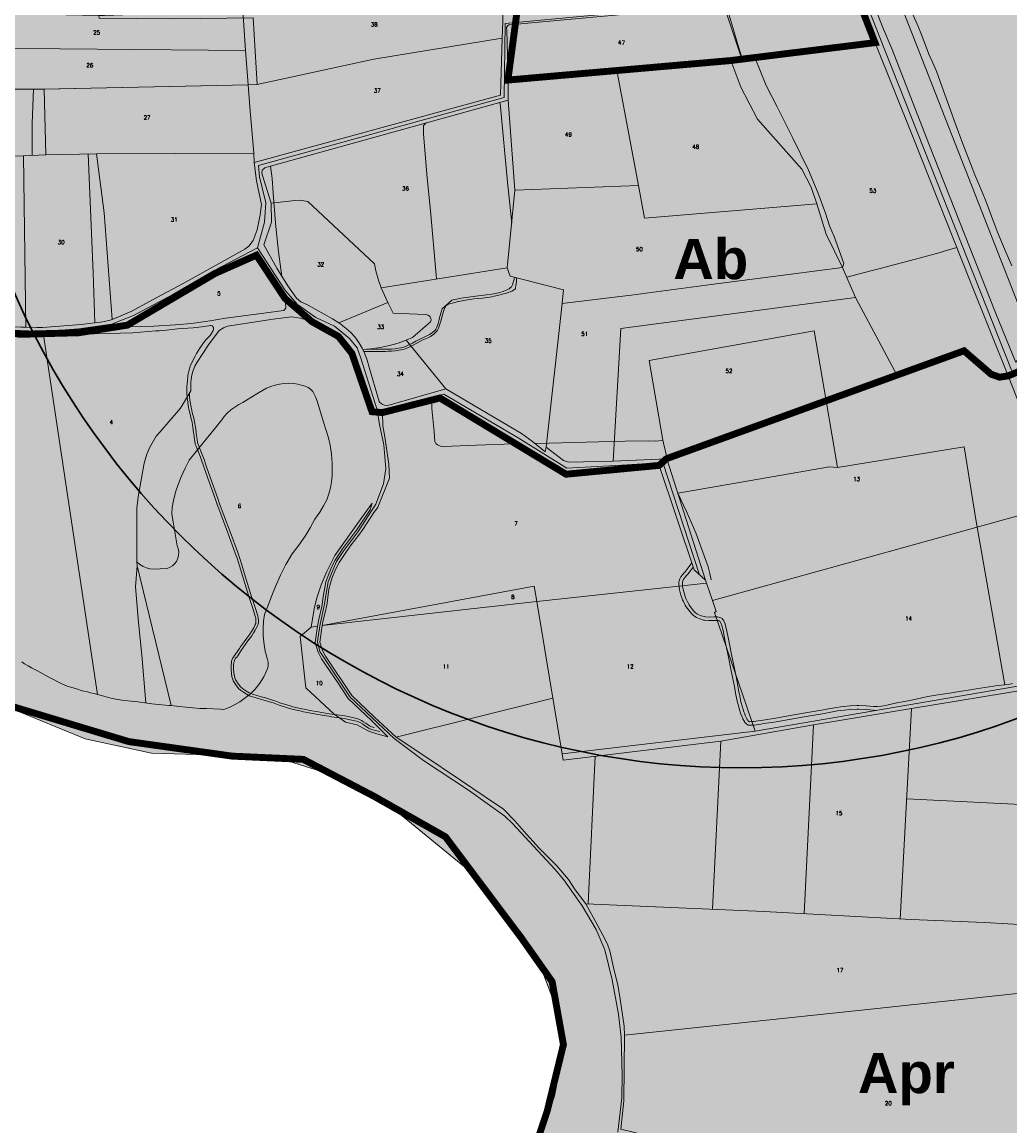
# Model space of a CAD drawing. Header units: metres. Extents: x 578835 to 593571, y 248557 to 255108.
# Tile 174 of 251: x 589282 to 590141, y 251004 to 251964. Entities that reach past the tile are written whole.
import ezdxf

# ---------------------------------------------------------------- set-up
doc = ezdxf.new("R2010")
doc.units = ezdxf.units.M
doc.linetypes.add('CACHEX2', pattern=[0.75, 0.5, -0.25])
doc.linetypes.add('SOLID_LINE', pattern=[0])
for name, color, linetype, lineweight in [('Cad-HYDROGRAPHI_COURS_D_EAU28', 5, 'SOLID_LINE', 0), ('Cad-PARCELLAIRE_PARCELLE1', 250, 'SOLID_LINE', 0), ('Cad-RESEAU_ROUT_AXE_DE_VOIE26', 255, 'SOLID_LINE', 0), ('Cad-RESEAU_ROUT_LIMITE_DE_VOIE_P23', 8, 'SOLID_LINE', 0), ('Cad-TOPONYMIE_NUMERO_DE_PARCELL182', 250, 'SOLID_LINE', 0), ('Cercle SEVESO URG', 1, 'Continuous', 30), ('PLU', 7, 'CACHEX2', 5), ('PPRI global - contour', 152, 'Continuous', 5), ('PPRI global - hachures', 152, 'Continuous', 5)]:
    doc.layers.add(name, color=color, linetype=linetype, lineweight=lineweight)
doc.layers.add('PLU nom', color=7, linetype='Continuous')
doc.styles.get("Standard").update_dxf_attribs({"font": 'arialbd_0.ttf', "height": 50})
doc.styles.add('TEXTSTYLE_45_11', font='txt.shx', dxfattribs={"oblique": 50})

msp = doc.modelspace()

# ---------------------------------------------------------------- hatches: boundary and pattern name
at = {"layer": 'Cercle SEVESO URG', "ltscale": 0.4}
h = msp.add_hatch(dxfattribs=at)
h.set_pattern_fill('DOTS', color=256, scale=5, style=0)
h.set_pattern_definition([(0, (58.887, -148.445), (3.96875, 7.9375), [0, -7.9375])])
edge = h.paths.add_edge_path()
edge.add_arc((589909.36, 252003.97), 691.05, 0, 360)
at = {"layer": 'PPRI global - hachures', "ltscale": 0.4}
h = msp.add_hatch(dxfattribs=at)
h.set_pattern_fill('ANSI36', color=256, scale=2, style=0)
h.paths.add_polyline_path([(589174.92, 254806.04), (589151.01, 254796.68), (588963.18, 254723.33), (588954.5, 254719.75), (588943.42, 254715.68), (588908.54, 254703.25), (588747.74, 254637.29), (588589.66, 254573.48), (588279.63, 254448.49), (589122.45, 251541.96), (589138.66, 251512.95), (589171.32, 251455), (589193.62, 251424.56), (589233.89, 251390.96), (589273.82, 251366.94), (589337.27, 251340.81), (589394.7, 251328.34), (589463.56, 251326.55), (589513.84, 251321.48), (589542.52, 251312.46), (589608.22, 251277.83), (589667.09, 251229.26), (589707.89, 251182.7), (589731.75, 251146.14), (589747.74, 251104.12), (589752.8, 251068.75), (589745.22, 251030.56), (589732.88, 250993.37), (589727.87, 250967.86), (589723.13, 250940.18), (589724.2, 250904.66), (589731.46, 250866.92), (589737.99, 250832), (589745.44, 250770.08), (589757.08, 250723.21), (589777.56, 250676.73), (589796.48, 250646.42), (589828.81, 250599.64), (589860.64, 250570.85), (589905.8, 250554.44), (589924.63, 250548.62), (589970.1, 250523.21), (590008.41, 250516.56), (590074.31, 250518.07), (590109.17, 250520.59), (590171.65, 250535.37), (590207.14, 250548.9), (590248.03, 250578.56), (590276.8, 250605.43), (590328.29, 250668.71), (590365.17, 250682.12), (590386.83, 250695.16), (590389.49, 250697.47)])
h = msp.add_hatch(dxfattribs=at)
h.set_pattern_fill('ANSI36', color=256, scale=2, style=0)
h.paths.add_polyline_path([(590715.48, 252661.55), (590674.88, 252827.13), (590651.85, 253015.75), (590611.25, 253128.7), (590566.14, 253332.28), (590550.78, 253375.05), (590509.09, 253485.81), (590446.56, 253660.17), (590381.71, 253843.97), (590366.81, 253890.83), (590136.32, 253884.05), (590145.76, 253877.26), (590161.12, 253856.43), (590166.6, 253838.88), (590189.64, 253827.91), (590220.36, 253837.78), (590246.69, 253831.2), (590268.63, 253807.08), (590275.21, 253774.18), (590245.59, 253719.35), (590208.29, 253693.03), (590170.99, 253688.64), (590130.4, 253698.51), (590113.94, 253706.19), (590099.68, 253731.41), (590099.68, 253751.15), (590119.43, 253769.79), (590131.5, 253788.44), (590131.5, 253810.37), (590122.72, 253834.49), (590096.39, 253854.23), (590061.28, 253854.23), (590030.57, 253849.85), (590005.33, 253861.91), (589983.66, 253879.57), (589453.41, 253863.98), (590027.98, 251920.34), (590783.75, 251684.82), (590783.72, 251685.19), (590768.38, 251803.29), (590760.71, 252002.68), (590771.45, 252133.06), (590753.03, 252301.77), (590740.76, 252449.02)])
h.paths.add_polyline_path([(590222.37, 253304.01), (590198.61, 253307.76), (590169.84, 253304.01), (590153.59, 253310.26), (590026.03, 253286.51), (590026.03, 253295.26), (590021.03, 253315.26), (590024.78, 253349.01), (590034.78, 253375.26), (590062.29, 253414.02), (590076.05, 253434.02), (590076.05, 253461.52), (590071.05, 253516.52), (590048.54, 253582.77), (590069.8, 253619.03), (590083.55, 253622.78), (590103.56, 253615.28), (590118.57, 253596.53), (590149.83, 253529.02), (590186.1, 253535.27), (590202.36, 253541.52), (590204.86, 253559.02), (590196.11, 253587.77), (590194.86, 253609.03), (590202.36, 253625.28), (590264.89, 253695.28), (590279.9, 253701.53), (590288.65, 253701.53), (590327.42, 253585.27), (590339.92, 253542.77), (590354.93, 253531.52), (590372.44, 253531.52), (590403.7, 253542.77), (590414.96, 253535.27), (590421.21, 253506.52), (590419.96, 253476.52), (590419.96, 253459.02), (590391.2, 253405.27), (590352.43, 253361.51), (590332.42, 253356.51), (590309.91, 253341.51), (590292.4, 253325.26), (590269.89, 253310.26), (590246.13, 253310.26)], flags=16)
h = msp.add_hatch(dxfattribs=at)
h.set_pattern_fill('ANSI36', color=256, scale=2, style=0)
h.paths.add_polyline_path([(590822.2, 251320.58), (590796.11, 251536.84), (590783.75, 251684.82), (590027.98, 251920.34), (590389.49, 250697.47), (590413.56, 250718.45), (590452.07, 250739.29), (590493.36, 250754.52), (590521.34, 250756.29), (590550.68, 250750.86), (590604.87, 250727.19), (590683.08, 250696.64), (590721.67, 250667.98), (590739.53, 250621.33), (590767.64, 250593.27), (590809.73, 250567.07), (590946.53, 250554.61), (590954.21, 250589.88), (590925.05, 250755.53), (590894.31, 250924.86), (590874.37, 251099.71)])

# ---------------------------------------------------------------- linework, layer by layer
at = {"layer": 'Cad-HYDROGRAPHI_COURS_D_EAU28'}
msp.add_lwpolyline([(589995.41, 252047.8), (590031.29, 251957.86), (590038.82, 251939.98), (590070.72, 251857.96), (590128.93, 251710.71), (590146.29, 251668.13), (590159.77, 251692.02), (590159.77, 251692.02), (590159.77, 251692.02), (590148.13, 251718.57), (590033.07, 252012.97)], dxfattribs=at)
at = {"layer": 'Cad-PARCELLAIRE_PARCELLE1'}
for points in [[(589892.44, 251978.57), (589880.63, 252020.72), (589878.52, 252030.13), (589878.17, 252036.22), (589921.64, 252042.79), (589932.36, 252044.7), (589942.86, 252046.37), (589951.96, 252047.92), (589957.69, 252049.3), (589962.11, 252050.67), (589966.57, 252052.5), (589972.03, 252055.3), (589980.18, 252060.23), (590008.66, 251983.71), (590023.97, 251945.98), (590017.33, 251945.42), (589998.54, 251942.5), (589962.75, 251938.69), (589908.04, 251931.51), (589892.44, 251978.57), (589892.44, 251978.57)], [(589699.79, 251949.93), (589588.23, 251931.6), (589486.71, 251909.54), (589478.81, 251909.32), (589476.47, 251939.11), (589474.27, 251973.82), (589705.14, 252010.69), (589703.33, 252001.85), (589701.86, 251992.91), (589700.56, 251980.98), (589700.2, 251964.68), (589699.79, 251949.93), (589699.79, 251949.93)], [(589476.47, 251939.11), (589218.47, 251941.42), (589223.96, 251952.59), (589226.86, 251958.19), (589232.73, 251967.93), (589234.6, 251971.99), (589349.15, 251969.61), (589354.09, 251969.7), (589474.27, 251973.82), (589476.47, 251939.11), (589476.47, 251939.11)], [(589704.77, 251913.46), (589703.66, 251956.83), (589703.49, 251957.94), (589703.56, 251959.06), (589703.97, 251960.09), (589704.71, 251961.05), (589705.5, 251961.45), (589706.31, 251961.63), (589892.44, 251978.57), (589908.04, 251931.51), (589898.41, 251930.36), (589799.73, 251920.46), (589704.77, 251913.46), (589704.77, 251913.46)], [(589699.79, 251949.93), (589698.29, 251900.31), (589484.17, 251841.89), (589483.82, 251849.99), (589482.67, 251863.6), (589480.75, 251886.41), (589478.81, 251909.32), (589486.71, 251909.54), (589588.23, 251931.6), (589699.79, 251949.93), (589699.79, 251949.93)], [(589973.38, 251806.04), (589981.38, 251779.63), (589995.45, 251750.6), (590006.89, 251724.59), (590042.95, 251656.85), (590101.33, 251678.16), (590124.82, 251657.86), (590132.21, 251655.25), (590139.7, 251656.32), (590106.6, 251738.81), (590056.43, 251865.12), (590023.97, 251945.98), (590017.33, 251945.42), (589998.54, 251942.5), (589962.75, 251938.69), (589908.04, 251931.51), (589898.41, 251930.36), (589907.27, 251907.36), (589921.58, 251879.47), (589960.12, 251836.13), (589968.3, 251820.33), (589973.38, 251806.04), (589973.38, 251806.04)], [(589476.47, 251939.11), (589218.47, 251941.42), (589215.16, 251933.79), (589212.06, 251927.51), (589209.97, 251919.08), (589208.53, 251909.71), (589208.64, 251905.48), (589301.06, 251905.47), (589478.81, 251909.32), (589476.47, 251939.11), (589476.47, 251939.11)], [(589799.73, 251920.46), (589818.27, 251821.92), (589823.56, 251793.5), (589973.38, 251806.04), (589968.3, 251820.33), (589960.12, 251836.13), (589921.58, 251879.47), (589907.27, 251907.36), (589898.41, 251930.36), (589799.73, 251920.46), (589799.73, 251920.46)], [(589799.73, 251920.46), (589704.77, 251913.46), (589705, 251896.08), (589710.79, 251817.65), (589818.27, 251821.92), (589799.73, 251920.46), (589799.73, 251920.46)], [(589301.47, 251905.51), (589478.81, 251909.32), (589480.75, 251886.41), (589482.67, 251863.6), (589483.82, 251849.99), (589347, 251849.48), (589302.9, 251848.44), (589301.47, 251905.51), (589301.47, 251905.51)], [(589283.43, 251847.58), (589197.27, 251844.77), (589200.76, 251863.12), (589202.6, 251873.53), (589204.72, 251885.53), (589208.64, 251905.48), (589301.47, 251905.51), (589302.9, 251848.44), (589283.43, 251847.58), (589283.43, 251847.58)], [(589703.95, 251750.29), (589594.43, 251733.02), (589592.07, 251739.62), (589589.82, 251747.68), (589588.74, 251753.72), (589530.65, 251808.02), (589523.88, 251809), (589519.78, 251808.76), (589498.86, 251806.56), (589490.91, 251831.41), (589490.89, 251833.53), (589491.38, 251835.58), (589493.23, 251837.07), (589494.99, 251837.78), (589705, 251896.08), (589710.79, 251817.65), (589703.95, 251750.29), (589703.95, 251750.29)], [(589283.43, 251847.58), (589285.46, 251698.59), (589295.21, 251698.3), (589299.97, 251698.48), (589333.72, 251701.1), (589352.48, 251703.47), (589358.89, 251704.68), (589360.64, 251705.38), (589353.72, 251798.22), (589347, 251849.48), (589302.9, 251848.44), (589283.43, 251847.58), (589283.43, 251847.58)], [(589484.17, 251841.89), (589486.18, 251825.89), (589490.39, 251805.28), (589489.16, 251796.49), (589486.81, 251783.25), (589483.15, 251773.91), (589479.42, 251769.25), (589476.11, 251766.51), (589422.39, 251736.79), (589399.43, 251724.49), (589377.69, 251712.5), (589360.64, 251705.38), (589353.72, 251798.22), (589347, 251849.48), (589483.82, 251849.99), (589484.17, 251841.89), (589484.17, 251841.89)], [(589285.46, 251698.59), (589281.32, 251698.69), (589271.06, 251699.16), (589257.58, 251702.59), (589242.56, 251706.57), (589229.61, 251712.61), (589212.59, 251722.87), (589203.93, 251726.83), (589192.06, 251730.73), (589188.35, 251730.53), (589186.93, 251744.57), (589187.16, 251762.43), (589188.12, 251787.15), (589188.89, 251799.47), (589195.55, 251835.82), (589197.27, 251844.77), (589283.43, 251847.58), (589285.46, 251698.59), (589285.46, 251698.59)], [(589751.75, 251719.21), (589756.39, 251719.94), (589811.97, 251726.63), (589881.36, 251735.84), (589950.85, 251744.83), (589995.45, 251750.6), (589981.38, 251779.63), (589973.38, 251806.04), (589823.56, 251793.5), (589818.27, 251821.92), (589710.79, 251817.65), (589703.95, 251750.29), (589706.54, 251743.04), (589752.89, 251731.23), (589751.75, 251719.21), (589751.75, 251719.21)], [(589557.77, 251702.5), (589552.2, 251706.04), (589530.32, 251718.02), (589524.73, 251720.78), (589520.92, 251724.03), (589513.26, 251734.53), (589503.73, 251749.89), (589492.43, 251770.34), (589499.27, 251789.98), (589498.86, 251806.56), (589519.78, 251808.76), (589523.88, 251809), (589530.65, 251808.02), (589588.74, 251753.72), (589589.82, 251747.68), (589592.07, 251739.62), (589594.43, 251733.02), (589600.22, 251720.24), (589557.77, 251702.5), (589557.77, 251702.5)], [(589364.74, 251698.81), (589396.84, 251699.52), (589415.62, 251700.76), (589429.69, 251701.96), (589445.91, 251704.1), (589459.24, 251706.45), (589485.73, 251710.13), (589509.8, 251713.17), (589511.68, 251715.22), (589511.06, 251723.53), (589509.69, 251725.09), (589501.06, 251739.52), (589486.19, 251761.23), (589450.27, 251745.38), (589434.18, 251735.78), (589406.42, 251717.93), (589374.01, 251700.37), (589364.74, 251698.81), (589364.74, 251698.81)], [(589703.95, 251750.29), (589706.54, 251743.04), (589752.89, 251731.23), (589751.75, 251719.21), (589737.82, 251594.29), (589737.16, 251590.34), (589725.93, 251599.31), (589716.35, 251606.31), (589650.83, 251645.14), (589616.35, 251687.38), (589621.74, 251689.84), (589637.33, 251703.42), (589637.95, 251704.92), (589637.81, 251706.59), (589637.22, 251707.65), (589636.33, 251708.46), (589635.3, 251709.05), (589634.1, 251709.51), (589632.84, 251709.84), (589604.89, 251710.82), (589600.22, 251720.24), (589594.43, 251733.02), (589703.95, 251750.29), (589703.95, 251750.29)], [(589751.75, 251719.21), (589756.39, 251719.94), (589811.97, 251726.63), (589881.36, 251735.84), (589950.85, 251744.83), (589995.45, 251750.6), (590006.89, 251724.59), (589802.81, 251697.43), (589796.06, 251582.15), (589757.29, 251581.34), (589753.04, 251582.87), (589737.82, 251594.29), (589751.75, 251719.21), (589751.75, 251719.21)], [(590006.89, 251724.59), (589802.81, 251697.43), (589796.06, 251582.15), (589842.78, 251584.42), (590042.95, 251656.85), (590006.89, 251724.59), (590006.89, 251724.59)], [(589300.96, 251691.65), (589347.81, 251379.56), (589353.54, 251378.04), (589359.38, 251376.41), (589365.18, 251375.01), (589371.11, 251374.17), (589377.08, 251373.67), (589383.07, 251373.06), (589389.07, 251372.34), (589395, 251371.39), (589400.92, 251370.66), (589406.91, 251370.05), (589409.89, 251369.86), (589411.96, 251369.81), (589382.34, 251491.17), (589382.13, 251494.72), (589382, 251503.07), (589382.17, 251541.09), (589383.37, 251551.22), (589388.5, 251580.42), (589390.64, 251588.3), (589393.13, 251593.96), (589398.8, 251603.92), (589402.21, 251607.55), (589419.99, 251628.44), (589429.04, 251643.26), (589428.95, 251645.26), (589429.11, 251651.29), (589429.76, 251657.25), (589431, 251661.04), (589432.59, 251664.74), (589434.52, 251668.25), (589444.47, 251683.25), (589453.63, 251695.83), (589457.29, 251698.26), (589460.8, 251699.67), (589500.52, 251705.81), (589516.45, 251707.6), (589524.37, 251706.48), (589534.44, 251703.43), (589516.05, 251718.15), (589511.06, 251723.53), (589511.68, 251715.22), (589509.8, 251713.17), (589485.73, 251710.13), (589459.24, 251706.45), (589445.91, 251704.1), (589429.69, 251701.96), (589415.62, 251700.76), (589396.84, 251699.52), (589364.74, 251698.81), (589354.44, 251696.94), (589331.86, 251693.81), (589300.96, 251691.65), (589300.96, 251691.65)], [(589578.52, 251679.39), (589578.02, 251680.46), (589575.22, 251685.25), (589571.67, 251690.18), (589568.13, 251694.01), (589564.21, 251697.58), (589558.38, 251702.11), (589557.77, 251702.5), (589600.22, 251720.24), (589604.89, 251710.82), (589632.84, 251709.84), (589634.1, 251709.51), (589635.3, 251709.05), (589636.33, 251708.46), (589637.22, 251707.65), (589637.81, 251706.59), (589637.95, 251704.92), (589637.33, 251703.42), (589621.74, 251689.84), (589616.35, 251687.38), (589609.15, 251684.77), (589601.81, 251682.7), (589593.63, 251681), (589585.4, 251679.86), (589578.52, 251679.39), (589578.52, 251679.39)], [(589650.83, 251645.14), (589600.37, 251630.52), (589597.44, 251631.05), (589596.44, 251631.19), (589595.74, 251631.57), (589594.18, 251632.56), (589593.22, 251633.14), (589592.88, 251634.23), (589583.63, 251664.77), (589582.18, 251670.12), (589580.33, 251675.42), (589578.52, 251679.39), (589585.4, 251679.86), (589593.63, 251681), (589601.81, 251682.7), (589609.15, 251684.77), (589616.35, 251687.38), (589650.83, 251645.14), (589650.83, 251645.14)], [(590183.68, 251544.66), (589882.53, 251461.25), (589877.38, 251476.31), (589876.58, 251478.92), (589842.78, 251584.42), (590042.95, 251656.85), (590101.33, 251678.16), (590124.82, 251657.86), (590132.21, 251655.25), (590139.7, 251656.32), (590183.68, 251544.66), (590183.68, 251544.66)], [(589382.13, 251494.72), (589382.34, 251491.17), (589411.96, 251369.81), (589418.85, 251369.16), (589424.84, 251368.55), (589430.83, 251367.95), (589436.81, 251367.34), (589442.76, 251367.28), (589448.8, 251367.01), (589454.77, 251366.62), (589457.75, 251366.43), (589462.47, 251368.27), (589467.05, 251370.55), (589471.54, 251373.17), (589476.28, 251376.46), (589480.84, 251380.08), (589485.03, 251384.22), (589488.97, 251389.35), (589492.38, 251394.77), (589495.19, 251400.57), (589496, 251402.76), (589496.38, 251405.02), (589496.34, 251407.48), (589495.74, 251409.77), (589493.71, 251417.17), (589492.4, 251424.86), (589491.89, 251430.95), (589491.79, 251437.08), (589492.18, 251443.13), (589492.99, 251449.11), (589496.63, 251457.78), (589499.52, 251465.6), (589502.58, 251473.33), (589506.95, 251483.06), (589511.75, 251492.5), (589517.26, 251501.66), (589522.87, 251509.38), (589528.56, 251517.1), (589532.73, 251524.37), (589536.97, 251531.75), (589541.23, 251538.01), (589544.41, 251543.3), (589547.25, 251548.78), (589549.04, 251553.84), (589550.33, 251559.07), (589551.3, 251564.28), (589551.84, 251569.56), (589552.04, 251574.93), (589552, 251580.29), (589551.33, 251588.25), (589550.18, 251596.07), (589548.63, 251602.62), (589546.69, 251609.04), (589544.76, 251615.34), (589540.09, 251630.66), (589538.94, 251634.47), (589537.55, 251638.25), (589536.36, 251640.6), (589535.01, 251642.95), (589533.2, 251644.92), (589531.02, 251646.29), (589528.54, 251647.3), (589526, 251648.1), (589522.12, 251649.11), (589518.19, 251649.78), (589514.13, 251649.99), (589510.2, 251649.77), (589506.2, 251649.32), (589502.31, 251648.44), (589498.55, 251647.12), (589494.89, 251645.58), (589491.33, 251643.72), (589487.87, 251641.76), (589481.05, 251637.61), (589474.15, 251633.35), (589470.77, 251631.4), (589467.33, 251629.21), (589463.82, 251626.79), (589460.6, 251623.96), (589458.11, 251621.19), (589455.89, 251618.21), (589450.16, 251610.82), (589439.69, 251598.12), (589427.61, 251583.05), (589423.99, 251576.06), (589420.73, 251568.76), (589418, 251562.07), (589415.61, 251555.17), (589413.82, 251548), (589412.92, 251542.12), (589412.44, 251536.06), (589413.88, 251527.82), (589417.05, 251508.81), (589418.01, 251506.21), (589418.49, 251503.46), (589418.4, 251500.67), (589417.65, 251497.82), (589416.47, 251495.16), (589414.91, 251493.14), (589413.08, 251491.41), (589410.97, 251490.01), (589408.58, 251489.03), (589396.19, 251488.32), (589393.35, 251488.75), (589390.56, 251489.52), (589387.57, 251490.83), (589384.7, 251492.58), (589382.13, 251494.72), (589382.13, 251494.72)], [(589543.29, 251439.31), (589544.12, 251444.06), (589545.8, 251450.66), (589547.24, 251457.03), (589548.05, 251463.9), (589549.09, 251471.13), (589550.32, 251476.24), (589552.03, 251481.29), (589554.96, 251488.67), (589557.86, 251494.26), (589564.23, 251503.83), (589568.37, 251509.42), (589574.84, 251517.77), (589578.52, 251522.99), (589588.17, 251537.63), (589590.32, 251540.48), (589591.57, 251542.37), (589601.64, 251567.52), (589601.12, 251579.52), (589597.55, 251603.3), (589596.07, 251613.1), (589595.69, 251624.44), (589645.73, 251637.13), (589707.83, 251600.79), (589755.36, 251570.92), (589836.27, 251578.52), (589866.6, 251487.78), (589876.58, 251478.92), (589877.38, 251476.31), (589729.76, 251460.17), (589727.48, 251473.58), (589543.29, 251439.31), (589543.29, 251439.31)], [(589539.13, 251438.84), (589533.59, 251438.04), (589536.37, 251453.88), (589538.69, 251463.55), (589542.43, 251474.9), (589547.15, 251486.34), (589554.14, 251500.31), (589576.33, 251531.39), (589586.74, 251545.86), (589584.93, 251539.91), (589573.15, 251522.2), (589560.91, 251506.12), (589554.47, 251496.32), (589551.28, 251490.25), (589548.29, 251482.64), (589546.51, 251477.37), (589544.05, 251464.45), (589542.95, 251456), (589540.18, 251444.95), (589539.13, 251438.84), (589539.13, 251438.84)], [(590183.68, 251544.66), (590278.83, 251308.56), (590243.17, 251295.29), (590217.12, 251398.65), (589919.67, 251347.56), (589884.24, 251450.81), (589885.83, 251451.49), (589882.53, 251461.25), (590183.68, 251544.66), (590183.68, 251544.66)], [(589877.38, 251476.31), (589729.76, 251460.17), (589743.59, 251376.39), (589751.81, 251327.81), (589919.67, 251347.56), (589884.24, 251450.81), (589885.83, 251451.49), (589882.53, 251461.25), (589877.38, 251476.31), (589877.38, 251476.31)], [(589729.76, 251460.17), (589543.29, 251439.31), (589727.48, 251473.58), (589729.76, 251460.17), (589729.76, 251460.17)], [(589729.76, 251460.17), (589743.59, 251376.39), (589607.44, 251342.5), (589588.67, 251359.75), (589569.02, 251378.72), (589546.03, 251412.67), (589543.46, 251417.69), (589541.12, 251424.96), (589543.29, 251439.31), (589729.76, 251460.17), (589729.76, 251460.17)], [(589539.13, 251438.84), (589537.03, 251424.62), (589539.72, 251416.15), (589542.58, 251410.6), (589556.99, 251389.29), (589565.94, 251376.12), (589585.95, 251356.84), (589600.26, 251342.67), (589590.71, 251345.32), (589584.44, 251347.35), (589581.52, 251348.78), (589579.36, 251349.82), (589573.65, 251353.13), (589563.56, 251355.4), (589553.67, 251362.26), (589528.98, 251385.15), (589524.04, 251429.99), (589533.59, 251438.04), (589539.13, 251438.84), (589539.13, 251438.84)], [(590223.37, 251127.62), (590014.65, 251105.42), (589806.03, 251083.23), (589805.55, 251026.34), (589802.84, 251001.81), (589969.11, 250961.22), (590118.04, 250926.86), (590202.38, 250911.36), (590202.09, 250987.14), (590210.41, 250988.18), (590249.95, 250987.62), (590277.58, 250986.61), (590223.37, 251127.62), (590223.37, 251127.62)]]:
    msp.add_lwpolyline(points, close=True, dxfattribs=at)
for points in [[(590148.13, 251718.57), (590033.07, 252012.97)], [(589282.03, 251407.79), (589284.55, 251406.22), (589287.51, 251404.35), (589290.37, 251402.69), (589292.36, 251401.64), (589295.02, 251400.31), (589297.71, 251398.86), (589300.3, 251397.41), (589302.97, 251396.07), (589305.65, 251394.62), (589309.19, 251392.69), (589310.91, 251391.83), (589313.51, 251390.38), (589316.18, 251389.04), (589319, 251387.84), (589322.16, 251386.54), (589324.6, 251385.85), (589327.5, 251384.87), (589330.38, 251383.99), (589333.67, 251383.05), (589336.11, 251382.48), (589339.06, 251381.72), (589341.92, 251380.96), (589344.86, 251380.32), (589347.81, 251379.56), (589300.96, 251691.65), (589297.09, 251691.66), (589287.48, 251692.07), (589273.82, 251692.81)], [(590217.12, 251398.65), (589919.67, 251347.56), (589751.81, 251327.81), (589743.59, 251376.39), (589607.44, 251342.5), (589629.81, 251327.55), (589664.41, 251304.49), (589684, 251291.1), (589700.72, 251279.68), (589710.72, 251269.61), (589720.83, 251258.19), (589732.21, 251245.56), (589747.33, 251230.55), (589757.32, 251218.58), (589763.26, 251209.83), (589772.38, 251197.45), (589927.37, 251190.91), (589975.17, 251188.26), (590055.36, 251183.78), (590119.15, 251181.24), (590159.41, 251178.96)], [(590223.37, 251127.62), (590014.65, 251105.42), (589806.03, 251083.23), (589805.68, 251091.12), (589802.13, 251114.68), (589800.27, 251127.01), (589797.05, 251139.67), (589793.4, 251156.63), (589791.34, 251162.37), (589787.2, 251170.38), (589782.51, 251179.12), (589772.38, 251197.45), (589927.37, 251190.91), (589975.17, 251188.26), (590055.36, 251183.78), (590119.15, 251181.24), (590159.41, 251178.96)]]:
    msp.add_lwpolyline(points, dxfattribs=at)
at = {"layer": 'Cad-RESEAU_ROUT_AXE_DE_VOIE26'}
for points in [[(590142.51, 251661.32), (590028.05, 251950.57), (589923.46, 252217.22), (589837.68, 252429.4), (589695.54, 252779.52)], [(589891.94, 251980.33), (589702.19, 251962.74), (589701.49, 251898.26), (589487.79, 251839.35), (589488.69, 251829.46), (589494.11, 251806.85), (589493.14, 251789.95), (589487.1, 251767.8)], [(589891.94, 251980.33), (589702.19, 251962.74), (589701.49, 251898.26), (589487.79, 251839.35), (589488.69, 251829.46), (589494.11, 251806.85), (589493.14, 251789.95), (589487.1, 251767.8)], [(589487.1, 251767.8), (589449.21, 251747.9), (589413.43, 251727.21), (589379.3, 251708.84), (589360.03, 251701.24), (589331.68, 251697.19), (589299.92, 251694.9), (589270.08, 251696.31), (589240.42, 251703.97), (589224.93, 251711.18), (589200.93, 251724.26), (589193.36, 251726.41), (589184.66, 251727.69)], [(589487.1, 251767.8), (589449.21, 251747.9), (589413.43, 251727.21), (589379.3, 251708.84), (589360.03, 251701.24), (589331.68, 251697.19), (589299.92, 251694.9), (589270.08, 251696.31), (589240.42, 251703.97), (589224.93, 251711.18), (589200.93, 251724.26), (589193.36, 251726.41), (589184.72, 251727.37)], [(589487.1, 251767.8), (589449.21, 251747.9), (589413.43, 251727.21), (589379.3, 251708.84), (589360.03, 251701.24), (589331.68, 251697.19), (589299.92, 251694.9), (589270.08, 251696.31), (589240.42, 251703.97), (589224.93, 251711.18), (589200.93, 251724.26), (589193.36, 251726.41), (589184.72, 251727.37)], [(589591.09, 251626.74), (589576.84, 251671.91), (589573.67, 251680.62), (589567.08, 251688.74), (589553.89, 251699.53), (589537.77, 251707.23), (589521.82, 251718.55), (589511.2, 251730.37), (589487.1, 251767.8)], [(589591.09, 251626.74), (589576.84, 251671.91), (589573.67, 251680.62), (589567.08, 251688.74), (589553.89, 251699.53), (589537.77, 251707.23), (589521.82, 251718.55), (589511.2, 251730.37), (589487.1, 251767.8)], [(589871.32, 251483.55), (589839.38, 251580.97), (589803.54, 251578.86), (589755.78, 251576.15), (589713.6, 251602.53), (589649.03, 251640.61), (589600.87, 251627.99), (589591.09, 251626.74)], [(589839.38, 251580.97), (589803.54, 251578.86), (589755.78, 251576.15), (589713.6, 251602.53), (589649.03, 251640.61), (589600.87, 251627.99), (589591.09, 251626.74)], [(589800.38, 250999.09), (589803.76, 251028.93), (589804.08, 251048.66), (589803.14, 251081.21), (589800.68, 251101.57), (589795.31, 251131.43), (589788.86, 251157.55), (589781.35, 251175.35), (589769.18, 251195.85), (589753.42, 251218.34), (589745.35, 251227.62), (589708.72, 251267.3), (589701.93, 251273.75), (589671.26, 251295.72), (589631.32, 251322.24), (589605.7, 251341.14), (589567.6, 251377.25), (589556.48, 251393.6), (589541.24, 251416.7), (589539, 251425.64), (589541.16, 251439.26), (589544.81, 251456.72), (589548.46, 251477.37), (589552.35, 251487.55), (589555.74, 251495.01), (589561.39, 251503.82), (589574.56, 251521.12), (589589.81, 251544.84), (589596.43, 251562.48), (589598.42, 251575.71), (589596.75, 251596.55), (589593.04, 251614.17), (589591.09, 251626.74)]]:
    msp.add_lwpolyline(points, dxfattribs=at)
at = {"layer": 'Cad-RESEAU_ROUT_LIMITE_DE_VOIE_P23'}
for p, q in [((589378.54, 251693.72), (589300.95, 251691.69)), ((589991.13, 251576.68), (589981.35, 251634.58)), ((590045.77, 251184.33), (590055.58, 251367.31)), ((589962.1, 251188.97), (589970.22, 251353.22)), ((589882.49, 251192.82), (589889.81, 251338.99)), ((589774.56, 251197.79), (589780.59, 251325.92)), ((590247.34, 251279.06), (590051.38, 251288.8))]:
    msp.add_line(p, q, dxfattribs=at)
for points in [[(589821.5, 252197.28), (589827.98, 252162.68), (589822.97, 252125.45), (589844.08, 251979.86), (589892.56, 251984.9), (589905.08, 251942.42), (589907.61, 251934.09), (589914.16, 251935.19), (590022.47, 251947.79), (590004.15, 251992.46), (589998.58, 252006.37), (589986.37, 252036.91), (589977.47, 252059.62), (589975.45, 252064.78), (589967.36, 252085.46), (589953.16, 252122.35), (589945.73, 252141.38), (589940.84, 252154.09), (589938.83, 252159.38), (589931.01, 252180.62), (589924.61, 252182.41), (589913.26, 252211.55)], [(589486.73, 251909.56), (589483.34, 251967.65), (589414.75, 251966.62), (589349.29, 251967.32), (589349.12, 251969.61)], [(590055.9, 251972.54), (590060.43, 251962.11), (590063.37, 251955.14), (590067.77, 251943.73), (590070.72, 251936.13), (590073.79, 251928.91), (590076.89, 251921.68), (590078.35, 251918.02), (590080.84, 251911.27), (590085.64, 251897.68), (590090.47, 251884.11), (590092.57, 251878.44), (590101.14, 251855.86), (590106.83, 251841.04), (590110.71, 251831.18), (590114.99, 251820.88), (590119.34, 251810.58), (590121.44, 251805.41), (590127.15, 251789.77), (590128.62, 251785.88), (590130.42, 251781.37), (590137.89, 251763.41), (590142.78, 251751.9)], [(589709.94, 251961.99), (589707.67, 251944.41), (589707.15, 251939.98), (589706.32, 251931.73), (589705.11, 251919.33), (589704.73, 251915.99)], [(589919.22, 251932.96), (589929.2, 251908.77), (589938.89, 251890.09), (589952.35, 251863.07), (589966.08, 251835.23), (589974.24, 251815.89), (589980.68, 251797.94), (589984.19, 251786.93), (589988.38, 251777.5), (589996.63, 251753.98), (589995.49, 251750.6)], [(589290.97, 251847.93), (589291.2, 251875.71), (589292.18, 251905.45)], [(589708.01, 251789.11), (589704.43, 251824.68), (589698.09, 251890.36), (589697.61, 251894.01)], [(589633.21, 251876.15), (589631.43, 251873.92), (589631.23, 251870.14), (589631.3, 251866.52), (589634.44, 251828.51), (589637.24, 251799.96), (589642.4, 251744.17), (589642.73, 251740.61)], [(589345.69, 251702.59), (589344.03, 251746.07), (589339.83, 251849.3)], [(589498.42, 251838.78), (589499.75, 251827.93), (589500.51, 251815.08), (589502.67, 251789.04), (589505.17, 251764.33), (589508.13, 251742.76)], [(589999.36, 251742.16), (590009.05, 251744.76), (590011.1, 251745.29), (590023.65, 251748.55), (590027.19, 251749.45), (590041.35, 251753.12), (590058.94, 251757.86), (590063.24, 251759.02), (590080.44, 251763.7), (590083.79, 251764.63), (590095.06, 251767.82)], [(589712.13, 251741.66), (589712.16, 251739.28), (589712.1, 251738.34), (589711.6, 251734.62), (589711.35, 251733.52), (589711.13, 251732.42), (589711.15, 251732.15), (589708.22, 251730.14), (589702.67, 251728.1), (589700.72, 251727.55), (589696.8, 251726.51), (589692.86, 251725.6), (589690.81, 251725.19), (589686.73, 251724.48), (589682.61, 251723.9), (589678.84, 251723.57), (589675.06, 251723.31), (589673.17, 251723.11), (589670.87, 251722.78), (589661.73, 251721.12), (589661.07, 251720.97), (589658.43, 251720.28), (589655.01, 251719.4), (589652.78, 251718.67), (589652.34, 251718.46), (589651.51, 251717.96), (589650.84, 251717.28), (589650.4, 251716.68), (589649.69, 251715.36), (589649.12, 251713.97), (589648.34, 251711.37), (589647.33, 251707.48), (589646.6, 251704.91), (589645.59, 251701.28), (589645.05, 251699.48), (589644.39, 251697.74), (589643.51, 251696.11), (589642.54, 251694.81), (589640.15, 251692.59), (589637.46, 251690.7), (589634.59, 251689.22), (589631.57, 251688), (589630.09, 251687.32), (589625.52, 251684.84), (589622.44, 251683.21), (589619.33, 251681.62), (589616.17, 251680.16), (589614.54, 251679.54), (589613.31, 251679.18), (589608.24, 251678.35), (589606.67, 251678.17), (589603.48, 251677.91), (589600.3, 251677.73), (589598.3, 251677.68), (589590.31, 251677.67), (589579.33, 251677.63)], [(589710.28, 251742.13), (589710.29, 251742.02), (589710.26, 251741.09), (589710.12, 251740.17), (589709.67, 251738.35), (589709.36, 251737.47), (589708.67, 251735.56), (589707.72, 251733.79), (589707.07, 251733.07), (589705.88, 251732.18), (589704.6, 251731.43), (589703.25, 251730.79), (589700.46, 251729.73), (589698.49, 251729.12), (589696.49, 251728.59), (589692.46, 251727.74), (589690.44, 251727.36), (589685.92, 251726.71), (589679.12, 251725.93), (589668.23, 251724.61), (589664.16, 251723.95), (589660.11, 251723.19), (589658.1, 251722.77), (589655.88, 251722.18), (589647.39, 251714.51), (589646.61, 251711.85), (589645.59, 251708), (589644.88, 251705.45), (589643.93, 251702), (589643.43, 251700.29), (589642.81, 251698.64), (589641.99, 251697.08), (589641.12, 251695.91), (589638.94, 251693.91), (589636.48, 251692.22), (589633.67, 251690.8), (589630.73, 251689.59), (589629.29, 251688.93), (589624.7, 251686.45), (589621.64, 251684.81), (589618.6, 251683.28), (589615.52, 251681.85), (589613.94, 251681.25), (589612.79, 251680.91), (589608.03, 251680.14), (589606.47, 251679.96), (589603.36, 251679.69), (589600.23, 251679.54), (589598.25, 251679.48), (589590.29, 251679.47), (589581.78, 251679.44)], [(589593.33, 251347.34), (589590.73, 251347.8), (589588.37, 251348.37), (589586.82, 251348.85), (589586.07, 251349.12), (589584.59, 251349.73), (589583.16, 251350.44), (589579.97, 251352.57), (589578.18, 251353.82), (589576.36, 251355), (589575.39, 251355.48), (589574.15, 251355.95), (589569.01, 251357.24), (589565.08, 251358.13), (589562.44, 251358.62), (589555.81, 251359.55), (589551.38, 251360.17), (589548.96, 251360.55), (589539.29, 251362.19), (589531.98, 251363.48), (589527.11, 251364.43), (589525.11, 251364.85), (589521.12, 251365.73), (589517.15, 251366.72), (589514.85, 251367.38), (589505.76, 251370.26), (589501.46, 251371.8), (589498.58, 251372.81), (589493.25, 251374.31), (589489.7, 251375.31), (589485.71, 251376.46), (589481.76, 251377.72), (589479.83, 251378.44), (589478.78, 251378.93), (589474.79, 251381.37), (589473.9, 251381.98), (589472.19, 251383.25), (589470.59, 251384.67), (589469.92, 251385.42), (589468.66, 251386.99), (589467.55, 251388.66), (589466.99, 251389.57), (589465.92, 251391.42), (589465.48, 251392.38), (589465.15, 251393.38), (589464.76, 251394.93), (589464.29, 251398.08), (589464.04, 251401.28), (589463.99, 251402.53), (589464.06, 251405.05), (589464.33, 251407.55), (589464.5, 251408.34), (589464.98, 251409.89), (589465.65, 251411.37), (589466.04, 251412.02), (589467.02, 251413.22), (589467.97, 251414.43), (589471.23, 251419.43), (589472.04, 251420.61), (589475.29, 251425.25), (589477.77, 251428.51), (589479.4, 251430.69), (589480.2, 251431.81), (589481.72, 251434.11), (589483.14, 251436.46), (589483.67, 251437.38), (589484.68, 251439.3), (589485.1, 251440.29), (589485.41, 251441.31), (589485.58, 251442.19), (589485.66, 251443.98), (589485.45, 251445.76), (589485.06, 251447.5), (589482.93, 251454.32), (589480.36, 251462.16), (589478.63, 251467.4), (589474.25, 251481.66), (589471.29, 251491.37), (589469.22, 251497.83), (589467.69, 251502.27), (589461.3, 251519.94), (589455.71, 251534.65), (589452.01, 251544.47), (589450.34, 251549.06), (589443.81, 251567.49), (589440.42, 251577.34), (589438.12, 251583.89), (589437.45, 251585.72), (589434.65, 251593), (589433.55, 251595.39), (589432.92, 251597.02), (589432.71, 251597.76), (589432.25, 251600.8), (589431.58, 251606.01), (589431.44, 251607.1), (589430.88, 251611.43), (589430.07, 251616.08), (589429.45, 251619.16), (589428.15, 251624.13), (589427.32, 251627.44), (589427.07, 251628.67), (589426.28, 251633.62), (589425.78, 251637.98), (589425.62, 251640.78), (589425.6, 251642.99), (589425.69, 251647.37), (589425.99, 251651.75), (589426.46, 251656.09), (589426.79, 251658.24), (589427.21, 251660.37), (589427.77, 251662.47), (589428.56, 251664.76), (589430.49, 251669.22), (589432.72, 251673.55), (589434.06, 251675.91), (589436.93, 251680.54), (589440.04, 251685.02), (589442.21, 251687.77), (589444.59, 251690.35), (589445.85, 251691.55), (589446.47, 251692.33), (589448.36, 251695.88), (589448.68, 251696.63), (589448.8, 251697.17), (589448.82, 251697.43), (589448.77, 251697.97), (589448.64, 251698.47), (589448.5, 251698.78), (589448.15, 251699.36), (589447.68, 251699.8), (589447.33, 251699.95), (589446.55, 251700.07), (589445.78, 251700.04), (589444.61, 251699.92), (589442.27, 251699.57), (589439.93, 251699.22), (589438.18, 251699.01), (589431.15, 251698.28), (589417.52, 251697.16), (589407.9, 251696.21), (589401.49, 251695.64), (589398.56, 251695.44), (589378.54, 251693.72)], [(589843.25, 251584.56), (589839.82, 251598.04), (589839.41, 251600.42), (589827.59, 251669.69), (589971.06, 251695.53), (589981.35, 251634.58)], [(589588.36, 251350.68), (589587.54, 251350.93), (589586.86, 251351.18), (589585.51, 251351.73), (589584.21, 251352.37), (589581.17, 251354.41), (589579.25, 251355.73), (589577.29, 251357), (589576.25, 251357.5), (589574.95, 251357.99), (589569.53, 251359.38), (589565.5, 251360.29), (589562.79, 251360.79), (589556.15, 251361.73), (589551.71, 251362.34), (589549.31, 251362.72), (589539.68, 251364.36), (589532.39, 251365.65), (589527.55, 251366.58), (589525.57, 251366.99), (589521.64, 251367.86), (589517.74, 251368.84), (589515.46, 251369.49), (589506.43, 251372.35), (589502.12, 251373.9), (589499.24, 251374.91), (589493.88, 251376.42), (589490.33, 251377.42), (589486.43, 251378.55), (589482.57, 251379.78), (589480.67, 251380.49), (589479.68, 251380.93), (589476.02, 251383.19), (589475.2, 251383.74), (589473.63, 251384.92), (589472.16, 251386.23), (589471.54, 251386.89), (589470.42, 251388.32), (589469.4, 251389.84), (589468.91, 251390.63), (589467.95, 251392.24), (589467.56, 251393.08), (589467.27, 251393.96), (589466.92, 251395.42), (589466.46, 251398.41), (589466.23, 251401.41), (589466.19, 251402.57), (589466.25, 251404.88), (589466.51, 251407.19), (589466.62, 251407.84), (589467.03, 251409.13), (589467.58, 251410.34), (589467.97, 251410.93), (589468.88, 251412.05), (589469.78, 251413.18), (589473.06, 251418.2), (589473.84, 251419.36), (589477.07, 251423.97), (589479.58, 251427.23), (589481.21, 251429.43), (589482.01, 251430.58), (589483.6, 251432.95), (589485.05, 251435.38), (589485.65, 251436.42), (589486.74, 251438.54), (589487.21, 251439.64), (589487.54, 251440.78), (589487.74, 251441.84), (589487.85, 251444.01), (589487.61, 251446.17), (589487.23, 251447.96), (589485.03, 251454.98), (589482.45, 251462.83), (589480.73, 251468.07), (589476.35, 251482.31), (589473.38, 251492.06), (589471.3, 251498.53), (589469.77, 251502.98), (589463.36, 251520.7), (589457.77, 251535.41), (589454.07, 251545.23), (589452.4, 251549.82), (589445.88, 251568.22), (589442.49, 251578.07), (589440.19, 251584.63), (589439.52, 251586.48), (589436.69, 251593.81), (589435.63, 251596.11), (589435.02, 251597.67), (589434.83, 251598.35), (589434.41, 251601.12), (589433.75, 251606.29), (589433.61, 251607.39), (589433.04, 251611.78), (589432.23, 251616.51), (589431.59, 251619.64), (589430.3, 251624.6), (589429.47, 251627.91), (589429.22, 251629.11), (589428.46, 251633.9), (589428.28, 251635.28), (589427.99, 251638.05), (589427.79, 251641.29)], [(589712.94, 251597.29), (589709.55, 251597.22), (589677.23, 251596.09), (589648.61, 251594.93), (589646.01, 251595.22), (589643.5, 251596.43), (589642.01, 251597.68), (589641.14, 251599.49), (589640.48, 251607.78), (589638.65, 251628.08), (589638.52, 251635.29)], [(589727.95, 251597.66), (589740.47, 251597.95), (589783.49, 251598.97), (589806.73, 251599.56), (589827.16, 251600.06), (589832.71, 251599.74), (589839.43, 251600.3)], [(590136.72, 251387.95), (590111.42, 251531.59), (590101.29, 251594.83), (589991.13, 251576.68), (589984.23, 251577.42), (589852.4, 251554.39)], [(589881.28, 251479.09), (589880.14, 251484.76), (589878.8, 251490.43), (589875.36, 251499.96), (589868.02, 251519.91), (589859.99, 251538.63), (589852.4, 251554.39)], [(589389.96, 251372.15), (589386.3, 251413.66), (589383.46, 251442.03), (589380.9, 251473.02), (589382.34, 251491.22)], [(589864.59, 251493.76), (589860.62, 251488.44), (589858.71, 251486.04), (589857.58, 251484.79), (589856.34, 251483.34), (589855.15, 251481.85), (589854.67, 251481.03), (589854.24, 251480.12), (589853.6, 251478.2), (589853.38, 251477.21), (589853.26, 251476.21), (589853.24, 251475.04), (589853.5, 251472.71), (589853.96, 251470.41), (589854.84, 251466.88), (589855.92, 251463.41), (589856.57, 251461.71), (589857.26, 251460.15), (589858.81, 251457.12), (589859.7, 251455.66), (589860.67, 251454.26), (589863.01, 251451.19), (589864.27, 251449.75), (589865.64, 251448.4), (589867.14, 251447.2), (589868.54, 251446.34), (589871.59, 251445.08), (589874.79, 251444.14), (589875.69, 251443.93), (589879.45, 251443.69), (589882.22, 251443.77), (589884.98, 251443.88), (589886.35, 251443.82), (589887.59, 251443.65), (589888.2, 251443.48), (589888.72, 251443.2), (589889.14, 251442.79), (589889.76, 251441.75), (589890.61, 251439.44), (589891.23, 251437.04), (589891.73, 251435.04), (589893.35, 251426.93), (589893.94, 251423.95), (589896.31, 251412.02), (589898.58, 251401.57), (589900.05, 251394.6), (589901.53, 251386.33), (589902.51, 251380.81), (589902.83, 251379.13), (589904.23, 251372.43), (589904.43, 251371.63), (589905.33, 251368.43), (589906.24, 251365.29), (589906.94, 251363.22), (589907.91, 251360.68), (589909, 251358.18), (589909.64, 251357), (589910.68, 251355.31), (589911.28, 251354.52), (589911.96, 251353.82), (589912.75, 251353.27), (589913.57, 251352.93), (589915.37, 251352.72), (589917.19, 251352.78), (589918.65, 251352.89), (589924.45, 251353.75), (589927.15, 251354.16), (589937.87, 251355.84), (589960.55, 251359.86), (589979.51, 251363.03), (589985.34, 251364.09), (589991.18, 251365.12), (589994.12, 251365.54), (589996.92, 251365.88), (590002.57, 251366.43), (590008.23, 251366.8), (590009.76, 251366.84), (590015.84, 251366.56), (590019.17, 251366.23), (590024.99, 251365.66)], [(589865.79, 251490.18), (589863.1, 251486.59), (589861.11, 251484.08), (589859.97, 251482.82), (589858.87, 251481.57), (589857.83, 251480.27), (589857.41, 251479.57), (589856.8, 251478.22), (589856.43, 251476.79), (589856.35, 251476.06), (589856.36, 251475.06), (589856.57, 251473.08), (589856.99, 251471.12), (589857.81, 251467.78), (589858.82, 251464.5), (589859.43, 251462.89), (589860.75, 251460.06), (589862.29, 251457.36), (589863.17, 251456.07), (589865.26, 251453.31), (589866.4, 251452), (589867.61, 251450.79), (589868.94, 251449.71), (589870.15, 251448.97), (589872.82, 251447.91), (589875.61, 251447.13), (589876.37, 251446.96), (589879.52, 251446.79), (589883.94, 251447), (589885.4, 251447.01), (589886.87, 251446.87), (589887.89, 251446.67), (589888.94, 251446.38), (589889.91, 251445.99), (589890.81, 251445.45), (589891.55, 251444.75), (589892.36, 251443.53), (589893.44, 251440.78), (589894.21, 251437.88), (589894.74, 251435.84), (589896.37, 251427.55), (589896.98, 251424.57), (589899.34, 251412.66), (589901.62, 251402.19), (589903.09, 251395.2), (589904.57, 251386.91), (589905.55, 251381.38), (589905.87, 251379.72), (589907.25, 251373.12), (589907.44, 251372.35), (589908.3, 251369.31), (589909.18, 251366.29), (589909.84, 251364.31), (589910.29, 251363.12), (589911.26, 251360.75), (589912.37, 251358.45), (589912.67, 251357.89), (589913.36, 251356.79), (589913.79, 251356.33), (589914.28, 251355.96), (589914.76, 251355.78), (589916.92, 251355.86), (589918.34, 251356.01), (589924, 251356.82), (589926.67, 251357.22), (589937.35, 251358.89), (589960.02, 251362.92), (589978.98, 251366.08), (589984.86, 251367.15), (589990.75, 251368.18), (589993.71, 251368.62), (589996.58, 251368.97), (590002.33, 251369.52), (590008.09, 251369.88), (590009.68, 251369.93), (590016.01, 251369.66), (590019.24, 251369.33), (590022.46, 251369.01), (590024.08, 251368.98), (590025.91, 251369.07), (590029.56, 251369.46), (590033.2, 251370.04), (590035.11, 251370.42), (590038.88, 251371.34), (590042.67, 251372.23), (590049.46, 251373.47), (590053.99, 251374.32), (590063.42, 251376.37), (590069.72, 251377.66), (590073.16, 251378.26), (590080.06, 251379.32), (590086.95, 251380.37), (590098.94, 251382.36), (590106.94, 251383.65), (590111.63, 251384.36), (590130.46, 251387.14), (590136.74, 251387.95), (590140.93, 251388.55), (590143.26, 251388.91)], [(590218.07, 251395.1), (590157.69, 251383.96), (590055.58, 251367.31), (589970.22, 251353.22), (589889.81, 251338.99), (589752.71, 251322.36), (589751.81, 251327.81)]]:
    msp.add_lwpolyline(points, dxfattribs=at)
at = {"layer": 'Cercle SEVESO URG', "ltscale": 0.4}
msp.add_circle((589907.67, 252005.76), 690, dxfattribs=at)
at = {"layer": 'PLU', "color": 7, "ltscale": 2, "const_width": 6}
msp.add_lwpolyline([(589919.9, 252212.82), (589870.89, 252203.83), (589817.01, 252201.29), (589824.22, 252163.69), (589819.28, 252125.6), (589733.5, 252129.19), (589704.65, 251913.49), (589898.25, 251930.43), (590023.8, 251945.99), (589919.9, 252212.82)], close=True, dxfattribs=at)
for points in [[(590159.58, 251692.03), (590168.91, 251668.62), (590139.53, 251656.35), (590132.04, 251655.23), (590124.67, 251657.88), (590101.2, 251678.19), (589842.63, 251584.44), (589836.1, 251578.58), (589755.21, 251570.91), (589645.56, 251637.16), (589595.5, 251624.46), (589586.54, 251625.22), (589569.05, 251675.93), (589557.34, 251690.66), (589534.31, 251703.5), (589510.93, 251723.63), (589486.05, 251761.3), (589450.1, 251745.39), (589373.84, 251700.45), (589331.71, 251693.88), (589280.53, 251692.5), (589251.08, 251697.4)], [(589722.04, 250967.12), (589738.89, 251017.64), (589752.94, 251075.18), (589743.11, 251129.91), (589716.42, 251167.8), (589650.41, 251255.72), (589588.62, 251290.8), (589526.82, 251323.08), (589465.02, 251325.89), (589375.13, 251338.52), (589272.61, 251369.39)]]:
    msp.add_lwpolyline(points, dxfattribs=at)
at = {"layer": 'PPRI global - contour'}
msp.add_lwpolyline([(589273.82, 251366.94), (589337.27, 251340.81), (589394.7, 251328.34), (589463.56, 251326.55), (589513.84, 251321.48), (589542.52, 251312.46), (589608.22, 251277.83), (589667.09, 251229.26), (589707.89, 251182.7), (589731.75, 251146.14), (589747.74, 251104.12), (589752.8, 251068.75), (589745.22, 251030.56), (589732.88, 250993.37)], dxfattribs=at).dxf.unprotected_set("ltscale", 0)

# ---------------------------------------------------------------- texts
at = {"layer": 'Cad-TOPONYMIE_NUMERO_DE_PARCELL182', "style": 'TEXTSTYLE_45_11'}
for s, height, p in [('25', 3.491, (589344.2, 251953.09)), ('38', 3.491, (589585.41, 251960.12)), ('47', 3.491, (589800.44, 251944.27)), ('26', 3.491, (589338.19, 251924.65)), ('37', 3.491, (589588.12, 251902.6)), ('27', 3.491, (589387.95, 251879.13)), ('49', 3.491, (589754.3, 251864.34)), ('48', 3.491, (589864.88, 251853.79)), ('36', 3.491, (589612.65, 251817.5)), ('53', 3.491, (590018.9, 251815.62)), ('31', 3.491, (589411.5, 251790.49)), ('30', 3.491, (589313.36, 251770.84)), ('50', 3.491, (589815.93, 251764.77)), ('32', 3.491, (589538.96, 251751.52)), ('5', 3.49, (589451.88, 251726.34)), ('33', 3.491, (589591.11, 251697.18)), ('35', 3.491, (589684.54, 251685.27)), ('51', 3.491, (589768.39, 251691.19)), ('34', 3.491, (589608.21, 251656.32)), ('52', 3.491, (589893.86, 251658.97)), ('4', 3.49, (589358.5, 251614.51)), ('13', 3.491, (590004.78, 251565)), ('6', 3.49, (589469.77, 251541.57)), ('7', 3.49, (589710.23, 251526.42)), ('8', 3.49, (589707.55, 251462.54)), ('9', 3.49, (589538.37, 251453.72)), ('14', 3.491, (590049.98, 251443.73)), ('11', 3.491, (589647.92, 251402.09)), ('12', 3.491, (589807.96, 251402.12)), ('10', 3.491, (589537.63, 251387.66)), ('15', 3.491, (589989.39, 251274.63)), ('17', 3.491, (589990.3, 251138.03)), ('20', 3.491, (590032.37, 251022.52))]:
    msp.add_text(s, height=height, rotation=359.58868, dxfattribs=at).set_placement(p)
at = {"layer": 'PLU nom', "char_height": 35, "attachment_point": 1}
for s, insert, width in [('Ab', (589848.43, 251775.45), 286.034), ('Apr', (590008.93, 251067.98), 1303.9714)]:
    msp.add_mtext(s, dxfattribs=dict(at, insert=insert, width=width))

doc.saveas('drawing.dxf')
